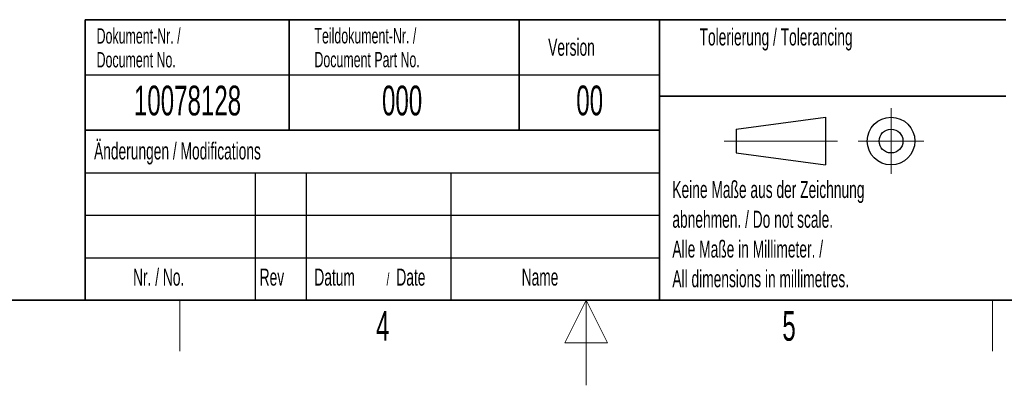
# Model space of a CAD drawing. Header units: millimetres. Extents: x 5 to 418, y 2 to 292.
# Tile 3 of 11: x 150 to 266, y 2 to 45. Entities that reach past the tile are written whole.
import ezdxf

# ---------------------------------------------------------------- set-up
doc = ezdxf.new("R2010")
doc.units = ezdxf.units.MM
doc.layers.add('SLD-0', color=7, linetype='Continuous')
doc.styles.add('SLDTEXTSTYLE0', font='TXT', dxfattribs={"width": 0.605})

msp = doc.modelspace()

# ---------------------------------------------------------------- linework, layer by layer
at = {"layer": 'SLD-0', "lineweight": 35}
for p, q in [((158.117, 45), (225.617, 45)), ((158.117, 45), (158.117, 32)), ((182.117, 45), (182.117, 32)), ((209.117, 45), (209.117, 32)), ((225.617, 45), (225.617, 32)), ((225.617, 45), (266.33, 45)), ((225.617, 45), (225.617, 36)), ((225.617, 36), (266.33, 36)), ((225.617, 36), (225.617, 12)), ((158.117, 32), (158.117, 12)), ((158.117, 32), (225.617, 32)), ((225.617, 32), (225.617, 12)), ((26, 12), (408, 12)), ((158.117, 12), (225.617, 12)), ((225.617, 12), (266.33, 12))]:
    msp.add_line(p, q, dxfattribs=at)
at = {"layer": 'SLD-0'}
for p, q in [((158.117, 38.5), (225.617, 38.5)), ((158.117, 27), (225.617, 27)), ((178.117, 27), (178.117, 12)), ((184.117, 27), (184.117, 12)), ((201.117, 27), (201.117, 12)), ((158.117, 22), (225.617, 22)), ((158.117, 17), (225.617, 17))]:
    msp.add_line(p, q, dxfattribs=at)
at = {"layer": 'SLD-0', "lineweight": 18}
for p, q in [((252.84, 34.575), (252.84, 26.875)), ((233.24, 30.725), (246.54, 30.725)), ((248.99, 30.725), (256.69, 30.725)), ((169.25, 6), (169.25, 12)), ((217, 12), (214.5, 7)), ((217, 2), (217, 12)), ((219.5, 7), (217, 12)), ((264.75, 6), (264.75, 12)), ((214.5, 7), (219.5, 7))]:
    msp.add_line(p, q, dxfattribs=at)
at = {"layer": 'SLD-0', "lineweight": 25}
for p, q in [((234.64, 32.125), (245.14, 33.525)), ((245.14, 33.525), (245.14, 27.925)), ((158.117, 32), (225.617, 32)), ((234.64, 32.125), (234.64, 29.325)), ((234.64, 29.325), (245.14, 27.925))]:
    msp.add_line(p, q, dxfattribs=at)
for radius in [2.8, 1.4]:
    msp.add_circle((252.84, 30.725), radius, dxfattribs=at)

# ---------------------------------------------------------------- texts
at = {"layer": 'SLD-0', "style": 'SLDTEXTSTYLE0'}
for s, insert, char_height, attachment_point in [('Dokument-Nr. /', (159.471, 43.989), 1.8, 1), ('Teildokument-Nr. /', (185.072, 44.007), 1.8, 1), ('Tolerierung / Tolerancing', (230.337, 43.967), 2, 1), ('Version', (212.545, 42.76), 2, 1), ('Document No.', (159.471, 41.189), 1.8, 1), ('Document Part No.', (185.072, 41.207), 1.8, 1), ('10078128', (170.156, 37.243), 3.5, 2), ('000', (195.377, 37.243), 3.5, 2), ('00', (217.424, 37.253), 3.5, 2), ('Änderungen / Modifications', (159.17, 30.562), 2, 1), ('Keine Maße aus der Zeichnung', (227.14, 26.031), 2, 1), ('abnehmen. / Do not scale.', (227.14, 22.531), 2, 1), ('Alle Maße in Millimeter. /', (227.14, 19.031), 2, 1), ('Nr. / No.', (163.753, 15.724), 2, 1), ('Rev', (178.635, 15.724), 2, 1), ('Datum', (185.063, 15.724), 2, 1), ('/', (193.546, 15.224), 1.5, 1), ('Date', (194.702, 15.724), 2, 1), ('Name', (209.428, 15.729), 2, 1), ('All dimensions in millimetres.', (227.14, 15.531), 2, 1), ('4', (193.103, 10.743), 3.5, 2), ('5', (240.853, 10.743), 3.5, 2)]:
    msp.add_mtext(s, dxfattribs=dict(at, insert=insert, char_height=char_height, attachment_point=attachment_point))

doc.saveas('drawing.dxf')
